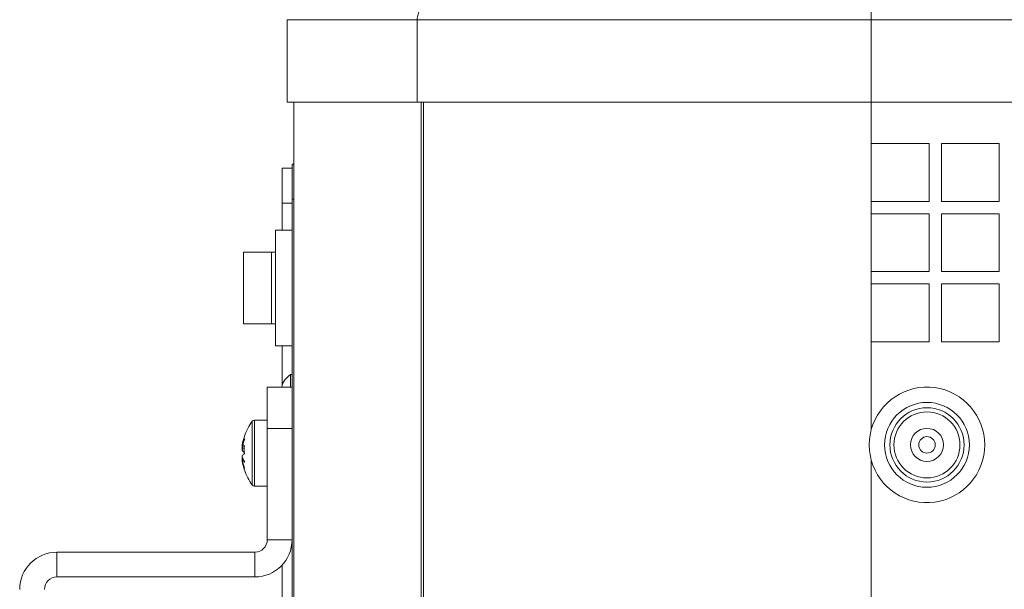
# Model space of a CAD drawing. Header units: millimetres. Extents: x -219 to 1361, y -849 to 661.
# Tile 26 of 73: x -164 to -44, y 79 to 148. Entities that reach past the tile are written whole.
import ezdxf

# ---------------------------------------------------------------- set-up
doc = ezdxf.new("R2010")
doc.units = ezdxf.units.MM

msp = doc.modelspace()

# ---------------------------------------------------------------- linework, layer by layer
at = {"color": 7, "linetype": 'Continuous', "lineweight": 15}
for p, q in [((-60.38, 148.44), (-60.38, 150.24)), ((-115.4, 148.44), (-131.18, 148.44)), ((-131.18, 148.44), (-131.18, 138.44)), ((-60.38, 148.44), (-115.4, 148.44)), ((-115.4, 148.44), (-115.4, 138.44)), ((-60.38, 148.44), (-60.38, 138.44)), ((5.62, 148.44), (-60.38, 148.44)), ((-131.18, 138.44), (-115.4, 138.44)), ((-130.38, 138.44), (-130.38, -180.36)), ((-115.4, 138.44), (-60.38, 138.44)), ((-60.38, 138.44), (5.62, 138.44)), ((-60.38, 133.44), (-53.38, 133.44)), ((-60.38, 126.44), (-60.38, 133.44)), ((-53.38, 133.44), (-53.38, 126.44)), ((-51.88, 133.44), (-44.88, 133.44)), ((-51.88, 126.44), (-51.88, 133.44)), ((-44.88, 133.44), (-44.88, 126.44)), ((-131.78, 130.44), (-130.58, 130.44)), ((-131.78, 126.2), (-131.78, 130.44)), ((-130.58, 130.94), (-130.38, 130.94)), ((-130.58, 126.7), (-130.58, 130.94)), ((-130.38, 126.7), (-130.58, 126.7)), ((-130.58, 102.07), (-130.58, 126.7)), ((-131.78, 122.94), (-131.78, 126.2)), ((-130.58, 126.2), (-131.78, 126.2)), ((-60.38, 126.44), (-60.38, 124.94)), ((-53.38, 126.44), (-60.38, 126.44)), ((-44.88, 126.44), (-51.88, 126.44)), ((-60.38, 124.94), (-53.38, 124.94)), ((-60.38, 117.94), (-60.38, 124.94)), ((-53.38, 124.94), (-53.38, 117.94)), ((-51.88, 124.94), (-44.88, 124.94)), ((-51.88, 117.94), (-51.88, 124.94)), ((-44.88, 124.94), (-44.88, 117.94)), ((-132.58, 122.94), (-130.58, 122.94)), ((-132.58, 108.94), (-132.58, 122.94)), ((-136.48, 111.59), (-136.48, 120.29)), ((-133.08, 111.59), (-133.08, 120.29)), ((-133.08, 120.29), (-132.58, 120.29)), ((-60.38, 117.94), (-60.38, 116.44)), ((-53.38, 117.94), (-60.38, 117.94)), ((-44.88, 117.94), (-51.88, 117.94)), ((-60.38, 116.44), (-53.38, 116.44)), ((-60.38, 109.44), (-60.38, 116.44)), ((-53.38, 116.44), (-53.38, 109.44)), ((-51.88, 116.44), (-44.88, 116.44)), ((-51.88, 109.44), (-51.88, 116.44)), ((-44.88, 116.44), (-44.88, 109.44)), ((-133.08, 111.59), (-132.58, 111.59)), ((-132.58, 108.94), (-130.58, 108.94)), ((-131.78, 104.13), (-131.78, 108.94)), ((-60.38, 109.44), (-60.38, 98.8)), ((-53.38, 109.44), (-60.38, 109.44)), ((-44.88, 109.44), (-51.88, 109.44)), ((-130.58, 105.45), (-130.77, 105.45)), ((-130.77, 103.94), (-130.77, 105.45)), ((-133.58, 98.94), (-133.58, 103.94)), ((-133.58, 103.94), (-130.58, 103.94)), ((-130.58, 102.07), (-130.58, 98.94)), ((-133.58, 99.94), (-135.13, 99.94)), ((-130.58, 98.94), (-133.58, 98.94)), ((-133.58, 98.94), (-133.58, 85.44)), ((-130.58, 98.94), (-130.58, 85.44)), ((-136.61, 96.83), (-136.61, 96.9)), ((-136.59, 96.82), (-136.61, 96.83)), ((-136.61, 96.64), (-136.61, 96.77)), ((-136.61, 96.64), (-136.61, 96.53)), ((-136.61, 96.53), (-136.56, 96.53)), ((-136.61, 96.44), (-136.61, 96.25)), ((-136.56, 96.43), (-136.61, 96.44)), ((-136.61, 95.45), (-136.61, 95.63)), ((-136.56, 96.43), (-136.56, 96.53)), ((-136.61, 95.21), (-136.61, 95.36)), ((-136.61, 95.36), (-136.57, 95.36)), ((-136.61, 95.21), (-136.61, 95.12)), ((-136.61, 95.06), (-136.61, 94.98)), ((-60.38, 95.09), (-60.38, 63.19)), ((-135.13, 91.94), (-133.58, 91.94)), ((-133.58, 85.44), (-130.58, 85.44)), ((-130.58, -18.56), (-130.58, 85.44)), ((-159.08, 83.94), (-159.08, 80.94)), ((-135.08, 83.94), (-159.08, 83.94)), ((-135.08, 80.94), (-135.08, 83.94)), ((-131.78, -24.37), (-131.78, 82.38)), ((-135.08, 80.94), (-159.08, 80.94))]:
    msp.add_line(p, q, dxfattribs=at)
at = {"color": 8, "linetype": 'Continuous', "lineweight": 15}
for p, q in [((-114.92, 138.44), (-114.92, -180.36)), ((-114.66, 138.44), (-114.66, -180.36)), ((-60.38, 138.44), (-60.38, 133.44)), ((-135.42, 92.09), (-135.42, 99.8)), ((-135.13, 91.94), (-135.13, 99.94))]:
    msp.add_line(p, q, dxfattribs=at)
at = {"color": 7, "linetype": 'Continuous', "lineweight": 15, "flags": 128}
for points in [[(-136.36, 97.97), (-136.36, 97.97), (-136.35, 97.99)], [(-136.58, 96.53), (-136.58, 96.51), (-136.61, 96.44)], [(-136.36, 95.87), (-136.36, 95.88), (-136.35, 96.01)]]:
    msp.add_lwpolyline(points, dxfattribs=at)
at = {"color": 7, "linetype": 'Continuous', "lineweight": 15}
for radius in [5.14, 4.5, 4, 2, 1]:
    msp.add_circle((-53.63, 96.94), radius, dxfattribs=at)
for centre, radius, start, end in [((-129.53, 103.45), 2.35, 121.7519, 167.8508), ((-53.63, 96.94), 7, 195.3589, 164.6411), ((-130.18, 95.94), 6.5, 143.6416, 161.7372), ((-135.13, 99.58), 0.36, 90, 143.6416), ((-130.48, 96.05), 6.19, 161.739, 172.1063), ((-131.61, 95.87), 5.08, 159.1371, 169.8166), ((-132.17, 95.97), 4.52, 157.8243, 169.1182), ((-135.89, 96.15), 0.865, 122.4546, 146.0205), ((-132.15, 95.97), 4.49, 157.6496, 169.0719), ((-129.54, 96.38), 6.83, 175.7815, 184.2185), ((-135.89, 96.74), 0.864, 213.9702, 237.5547), ((-135.89, 95.15), 0.864, 122.4453, 146.0298), ((-134.15, 96.13), 2.54, 195.3896, 210.1596), ((-134.72, 95.98), 1.99, 198.1419, 214.6101), ((-130.48, 96.06), 6.19, 187.8937, 198.261), ((-130.48, 95.83), 6.19, 187.8937, 198.261), ((-134.68, 95.98), 1.98, 198.2225, 214.8502), ((-136.01, 94.01), 0.358, 161.487, 198.513), ((-130.18, 95.94), 6.5, 198.2628, 216.3584), ((-135.13, 92.3), 0.36, 216.3584, 270), ((-135.08, 85.44), 1.5, 270, 0), ((-135.08, 85.44), 4.5, 270, 0), ((-159.08, 79.44), 4.5, 90, 180), ((-159.08, 79.44), 1.5, 90, 180)]:
    msp.add_arc(centre, radius, start, end, dxfattribs=at)
for points, knots in [([(-115.4, 148.44), (-115.4, 148.56), (-115.39, 148.8), (-115.29, 149.25), (-115.04, 149.75), (-114.61, 150.16), (-114.27, 150.22), (-114.1, 150.24)], [0, 0, 0, 0, 0.1238121, 0.2478817, 0.496277, 0.7472183, 1, 1, 1, 1]), ([(-133.08, 120.29), (-133.15, 120.29), (-133.28, 120.29), (-134.24, 120.29), (-135.63, 120.29), (-136.48, 120.29)], [0, 0, 0, 0, 0.2814372, 0.5597455, 1, 1, 1, 1]), ([(-136.48, 111.59), (-135.92, 111.59), (-134.79, 111.59), (-133.46, 111.59), (-133.23, 111.59), (-133.08, 111.59)], [0, 0, 0, 0, 0.281465, 0.55978, 1, 1, 1, 1])]:
    msp.add_open_spline(points, degree=3, knots=knots, dxfattribs=at)
msp.add_open_spline([(-60.38, 95.09), (-60.51, 95.71), (-60.76, 96.94), (-60.51, 98.18), (-60.38, 98.8)], degree=3, dxfattribs=at)

doc.saveas('drawing.dxf')
